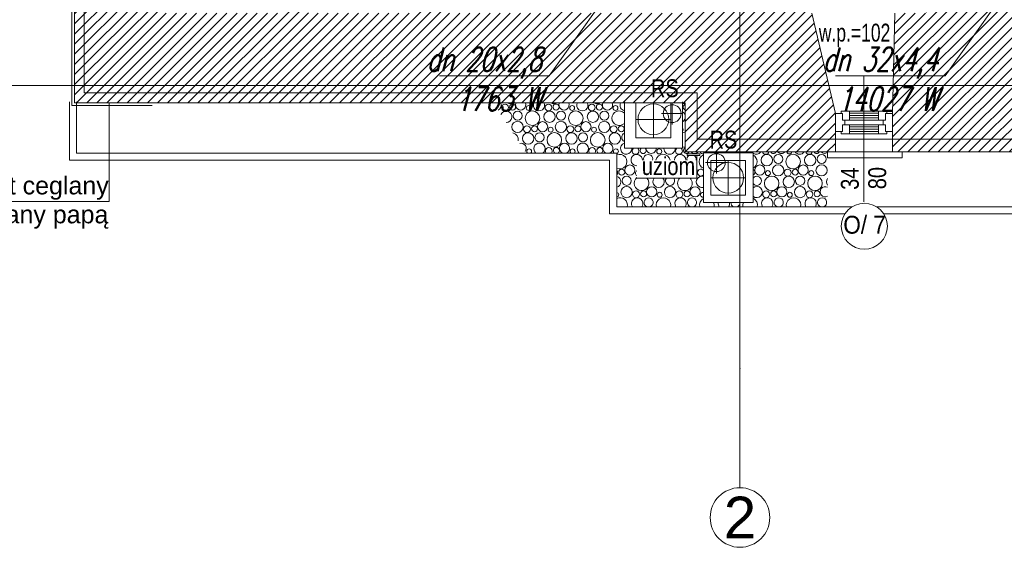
# Model space of a CAD drawing. Header units: millimetres. Extents: x -573548 to 674770, y -210017 to -47794.
# Tile 69 of 234: x 81286 to 89544, y -108895 to -104469. Entities that reach past the tile are written whole.
import ezdxf
from ezdxf import colors
from ezdxf.entities.mleader import LeaderData, LeaderLine
from ezdxf.enums import TextEntityAlignment as Align
from ezdxf.math import Vec2, Vec3

# ---------------------------------------------------------------- set-up
doc = ezdxf.new("R2010")
doc.units = ezdxf.units.MM
for name, color, linetype, lineweight in [('A.02 RZUT PIWNICY_is$0$detalokna_Nr_pióra__2', 8, 'Continuous', 9), ('A.02 RZUT PIWNICY_is$0$detalokna_Nr_pióra__8', 8, 'Continuous', 9), ('A.02 RZUT PIWNICY_is$0$HATCH_Nr_pióra__18', 8, 'Continuous', 9), ('A.02 RZUT PIWNICY_is$0$Nowe_A-OKNA-OPIS_Nr_pióra__59', 8, 'Continuous', 9), ('A.02 RZUT PIWNICY_is$0$Nowe_A_okno_Nr_pióra__59', 8, 'Continuous', 9), ('A.02 RZUT PIWNICY_is$0$OBRYS PARTERU#1_Nr_pióra__1', 8, 'Continuous', 9), ('A.02 RZUT PIWNICY_is$0$opaska_Nr_pióra__1', 8, 'Continuous', 9), ('A.02 RZUT PIWNICY_is$0$opisy inne_Nr_pióra__1', 8, 'Continuous', 9), ('A.02 RZUT PIWNICY_is$0$opisy inne_Nr_pióra__10', 8, 'Continuous', 9), ('A.02 RZUT PIWNICY_is$0$OSIE_Nr_pióra__1', 8, 'Continuous', 9), ('A.02 RZUT PIWNICY_is$0$PARAPET_Nr_pióra__7', 8, 'Continuous', 9), ('A.02 RZUT PIWNICY_is$0$RURY SPUSTOWE_Nr_pióra__3', 8, 'Continuous', 9), ('A.02 RZUT PIWNICY_is$0$Structural - Bearing_Nr_pióra__21', 8, 'Continuous', 9), ('A.02 RZUT PIWNICY_is$0$Structural - Grid', 8, 'Continuous', 9), ('A.02 RZUT PIWNICY_is$0$Structural - Grid_Nr_pióra__17', 8, 'Continuous', 9), ('A.02 RZUT PIWNICY_is$0$UZOIM#3_Nr_pióra__2', 8, 'Continuous', 9), ('GB - OPISY', 7, 'Continuous', 13)]:
    doc.layers.add(name, color=color, linetype=linetype, lineweight=lineweight)
doc.styles.add('A.02 RZUT PIWNICY_is$0$STYL_AUTOMATYCZNY_1', font='arial.ttf')
doc.styles.add('A.02 RZUT PIWNICY_is$0$STYL_AUTOMATYCZNY_4', font='arial.ttf', dxfattribs={"width": 0.8})
doc.styles.add('A.02 RZUT PIWNICY_is$0$STYL_AUTOMATYCZNY_5', font='arial.ttf', dxfattribs={"width": 0.7})
doc.styles.add('A.02 RZUT PIWNICY_is$0$STYL_AUTOMATYCZNY_6', font='arial.ttf', dxfattribs={"width": 0.9})
doc.styles.add('JOLA_S', font='romans.shx', dxfattribs={"width": 0.7, "oblique": 15})
pattern_1 = [(45, (0, 0), (-42.426407, 42.426407), [])]

# ---------------------------------------------------------------- blocks, each defined once
blk = doc.blocks.new('*X48598')
at = {"layer": 'A.02 RZUT PIWNICY_is$0$HATCH_Nr_pióra__18'}
for centre, radius in [((85926.9, -105205.8), 28.6), ((85990.7, -105202.2), 25.1), ((86125.5, -105209.9), 20.7), ((86290.6, -105205.8), 28.6), ((86354.4, -105202.2), 25.1), ((86489.2, -105209.9), 20.7), ((86654.3, -105205.8), 28.6), ((86718.1, -105202.2), 25.1), ((86852.9, -105209.9), 20.7), ((86032.6, -105274.3), 38.4), ((86156.7, -105295.6), 61.2), ((86300.3, -105283.1), 47.7), ((86396.3, -105274.3), 38.4), ((86520.4, -105295.6), 61.2), ((86664, -105283.1), 47.7), ((86760, -105274.3), 38.4), ((86031.6, -105368.7), 47.3), ((86110.6, -105387.8), 28.6), ((86174.4, -105384.2), 25.1), ((86241.8, -105366.5), 42.6), ((86395.3, -105368.7), 47.3), ((86474.3, -105387.8), 28.6), ((86538.1, -105384.2), 25.1), ((86605.5, -105366.5), 42.6), ((86759, -105368.7), 47.3), ((86838, -105387.8), 28.6), ((86901.9, -105384.2), 25.1), ((86120.3, -105465.1), 47.7), ((86216.3, -105456.3), 38.4), ((86340.4, -105477.6), 61.2), ((86309.2, -105391.9), 20.7), ((86484, -105465.1), 47.7), ((86580, -105456.3), 38.4), ((86704.1, -105477.6), 61.2), ((86672.9, -105391.9), 20.7), ((86847.7, -105465.1), 47.7), ((87220.3, -105573.9), 20.7), ((88122.5, -105647.1), 47.7), ((88218.6, -105638.3), 38.4), ((88342.7, -105659.6), 61.2), ((88486.2, -105647.1), 47.7), ((88582.3, -105638.3), 38.4), ((86972.9, -105730.5), 42.6), ((88064.1, -105730.5), 42.6), ((88217.5, -105732.7), 47.3), ((88427.8, -105730.5), 42.6), ((88581.2, -105732.7), 47.3), ((86905.6, -105748.2), 25.1), ((88131.4, -105755.9), 20.7), ((88296.6, -105751.8), 28.6), ((88360.4, -105748.2), 25.1), ((88495.1, -105755.9), 20.7), ((86947.4, -105820.3), 38.4), ((88162.7, -105841.6), 61.2), ((88306.2, -105829.1), 47.7), ((88402.3, -105820.3), 38.4), ((88526.4, -105841.6), 61.2), ((86946.4, -105914.7), 47.3), ((87025.4, -105933.8), 28.6), ((87089.3, -105930.2), 25.1), ((87156.6, -105912.5), 42.6), ((87224, -105937.9), 20.7), ((87310.1, -105914.7), 47.3), ((87389.1, -105933.8), 28.6), ((87453, -105930.2), 25.1), ((87520.3, -105912.5), 42.6), ((88116.6, -105933.8), 28.6), ((88180.4, -105930.2), 25.1), ((88247.8, -105912.5), 42.6), ((88315.1, -105937.9), 20.7), ((88401.2, -105914.7), 47.3), ((88480.3, -105933.8), 28.6), ((88544.1, -105930.2), 25.1)]:
    blk.add_circle(centre, radius, dxfattribs=at)
for centre, radius, start, end in [((85847.9, -105186.7), 47.3, 296.36828, 24.00884), ((85973, -105113.6), 61.2, 241.58468, 298.41532), ((86058.1, -105184.5), 42.6, 156.33267, 23.66733), ((86211.6, -105186.7), 47.3, 155.99116, 24.00884), ((86336.7, -105113.6), 61.2, 241.58468, 298.41532), ((86421.8, -105184.5), 42.6, 156.33267, 23.66733), ((86575.3, -105186.7), 47.3, 155.99116, 24.00884), ((86700.4, -105113.6), 61.2, 241.58468, 298.41532), ((86785.5, -105184.5), 42.6, 156.33267, 23.66733), ((86939, -105186.7), 47.3, 155.99116, 256.28851), ((87427.8, -105113.6), 61.2, 257.03628, 279.14246), ((87445.6, -105202.2), 25.1, 108.61501, 251.38499), ((85936.6, -105283.1), 47.7, 269.06937, 157.57709), ((86884.1, -105295.6), 61.2, 44.50216, 315.49784), ((87391.4, -105283.1), 47.7, 14.62034, 61.58231), ((86969.2, -105366.5), 42.6, 166.90282, 193.09718), ((87391.4, -105283.1), 47.7, 298.41769, 345.37966), ((85976.7, -105477.6), 61.2, 352.65671, 73.98975), ((86943.7, -105456.3), 38.4, 114.55719, 245.44281), ((87400.3, -105391.9), 20.7, 311.83765, 48.16235), ((87431.5, -105477.6), 61.2, 84.35755, 106.55308), ((86061.8, -105548.5), 42.6, 322.93227, 103.71419), ((86215.3, -105550.7), 47.3, 308.26607, 231.73393), ((86425.5, -105548.5), 42.6, 292.50151, 247.49849), ((86579, -105550.7), 47.3, 308.26607, 231.73393), ((86789.2, -105548.5), 42.6, 292.50151, 247.49849), ((86942.7, -105550.7), 47.3, 108.38516, 3.1191), ((86129.2, -105573.9), 20.7, 317.79185, 222.20815), ((86294.3, -105569.8), 28.6, 320.88386, 219.11614), ((86358.1, -105566.2), 25.1, 300.59892, 239.40108), ((86492.9, -105573.9), 20.7, 317.79185, 222.20815), ((86658, -105569.8), 28.6, 320.88386, 219.11614), ((86721.9, -105566.2), 25.1, 300.59892, 239.40108), ((86856.6, -105573.9), 20.7, 291.26605, 222.20815), ((86887.8, -105659.6), 61.2, 247.18874, 112.81128), ((87031.4, -105647.1), 47.7, 0.58964, 272.29353), ((87021.7, -105569.8), 28.6, 130.67436, 49.32564), ((87085.6, -105566.2), 25.1, 133.67095, 46.32905), ((87127.4, -105638.3), 38.4, 347.46067, 192.53933), ((87152.9, -105548.5), 42.6, 179.45269, 0.54731), ((87251.5, -105659.6), 61.2, 12.21211, 167.78789), ((87306.4, -105550.7), 47.3, 176.8809, 3.1191), ((87395.1, -105647.1), 47.7, 0.58964, 179.41036), ((87385.4, -105569.8), 28.6, 130.67436, 49.32564), ((87431.5, -105477.6), 61.2, 253.44692, 275.64245), ((87449.3, -105566.2), 25.1, 117.84468, 331.39656), ((87491.1, -105638.3), 38.4, 128.37524, 192.53933), ((87516.6, -105548.5), 42.6, 224.33693, 315.62817), ((87491.1, -105638.3), 38.4, 347.46067, 51.62476), ((87615.2, -105659.6), 61.2, 114.01049, 245.98951), ((87584, -105573.9), 20.7, 192.11867, 287.80852), ((87584, -105573.9), 20.7, 321.95897, 347.84643), ((87670.1, -105550.7), 47.3, 215.7121, 229.53859), ((87670.1, -105550.7), 47.3, 310.46141, 324.253), ((87749.1, -105569.8), 28.6, 197.36883, 216.20541), ((87749.1, -105569.8), 28.6, 323.79459, 342.59627), ((87813, -105566.2), 25.1, 208.8572, 234.57771), ((87813, -105566.2), 25.1, 305.42229, 331.1079), ((87880.3, -105548.5), 42.6, 224.5459, 243.74738), ((87880.3, -105548.5), 42.6, 296.25262, 315.4192), ((87947.7, -105573.9), 20.7, 192.43283, 218.04103), ((87947.7, -105573.9), 20.7, 321.95897, 347.53227), ((88033.8, -105550.7), 47.3, 215.87753, 229.53859), ((88033.8, -105550.7), 47.3, 235.28443, 324.08757), ((87979, -105659.6), 61.2, 297.14672, 62.85328), ((88112.9, -105569.8), 28.6, 197.60161, 342.36349), ((88176.7, -105566.2), 25.1, 209.14666, 330.81844), ((88244.1, -105548.5), 42.6, 224.75563, 315.20947), ((88311.4, -105573.9), 20.7, 192.74737, 347.21773), ((88397.5, -105550.7), 47.3, 216.04331, 323.92179), ((88476.6, -105569.8), 28.6, 197.83469, 342.13041), ((88540.4, -105566.2), 25.1, 209.43694, 330.52816), ((88607.8, -105548.5), 42.6, 224.96611, 302.56033), ((86841.7, -105751.8), 28.6, 321.47408, 38.52594), ((87040.3, -105755.9), 20.7, 109.79565, 250.20435), ((87490.1, -105732.7), 47.3, 343.44131, 16.55869), ((87569.1, -105751.8), 28.6, 42.16622, 317.83378), ((87996.7, -105748.2), 25.1, 294.00346, 65.99654), ((86851.4, -105829.1), 47.7, 285.44312, 74.5569), ((87071.5, -105841.6), 61.2, 128.65305, 44.86497), ((87215.1, -105829.1), 47.7, 139.90664, 40.09336), ((87311.1, -105820.3), 38.4, 145.17069, 34.82931), ((87435.2, -105841.6), 61.2, 135.13503, 44.86497), ((87578.8, -105829.1), 47.7, 76.01688, 283.98312), ((88038.6, -105820.3), 38.4, 214.34229, 145.65771), ((88669.9, -105829.1), 47.7, 145.4002, 214.5998), ((86860.3, -105937.9), 20.7, 280.56696, 79.43306), ((87587.7, -105937.9), 20.7, 82.73147, 277.26853), ((88037.5, -105914.7), 47.3, 229.61856, 130.38144), ((88611.5, -105912.5), 42.6, 63.18862, 296.78438), ((86891.5, -106023.6), 61.2, 346.27437, 116.63246), ((87035.1, -106011.1), 47.7, 325.55736, 214.44264), ((87131.1, -106002.3), 38.4, 291.03327, 248.96673), ((87255.2, -106023.6), 61.2, 346.27437, 193.72563), ((87398.8, -106011.1), 47.7, 325.55736, 214.44264), ((87494.8, -106002.3), 38.4, 291.03327, 248.96673), ((87619, -106023.6), 61.2, 117.87041, 193.72563), ((87619, -106023.6), 61.2, 346.27437, 19.42923), ((87762.5, -106011.1), 47.7, 170.46261, 214.44264), ((87762.5, -106011.1), 47.7, 325.55736, 9.53739), ((87858.6, -106002.3), 38.4, 181.36519, 248.96673), ((87858.6, -106002.3), 38.4, 291.03327, 358.63481), ((87982.7, -106023.6), 61.2, 160.57077, 193.72563), ((87982.7, -106023.6), 61.2, 346.27437, 66.69028), ((88126.2, -106011.1), 47.7, 325.55736, 214.44264), ((88222.3, -106002.3), 38.4, 291.03327, 248.96673), ((88346.4, -106023.6), 61.2, 346.27437, 193.72563), ((88489.9, -106011.1), 47.7, 325.55736, 214.44264), ((88586, -106002.3), 38.4, 291.03327, 248.96673)]:
    blk.add_arc(centre, radius, start, end, dxfattribs=at)
blk = doc.blocks.new('A.02 RZUT PIWNICY_is$0$Wypełnienie_2_1')
at = {"layer": 'A.02 RZUT PIWNICY_is$0$HATCH_Nr_pióra__18'}
blk.add_blockref('*X48598', (0, 0), dxfattribs=at)
blk = doc.blocks.new('A.02 RZUT PIWNICY_is$0$Standardowy znacznik osi_2')
at = {"layer": 'A.02 RZUT PIWNICY_is$0$Structural - Grid_Nr_pióra__17'}
for q in [(0, 0), (17853.1, 0)]:
    blk.add_line((1000, 0), q, dxfattribs=at)
blk.add_circle((-250, 0), 250, dxfattribs=at)
blk.add_point((1000, 0), dxfattribs=at)
blk.add_point((1000, 0), dxfattribs=at)
at = {"layer": 'A.02 RZUT PIWNICY_is$0$Structural - Grid_Nr_pióra__17', "style": 'A.02 RZUT PIWNICY_is$0$STYL_AUTOMATYCZNY_1'}
for tag, p in [('AC_MarkerText_1_0', (5, -80)), ('AC_MarkerText_1_1', (19358.1, -80))]:
    blk.add_attdef(tag, text='', height=350, rotation=270, dxfattribs=at).set_placement(p, align=Align.TOP_CENTER)
blk = doc.blocks.new('A.02 RZUT PIWNICY_is$0$Standardowy znacznik osi_3')
at = {"layer": 'A.02 RZUT PIWNICY_is$0$Structural - Grid_Nr_pióra__17'}
blk.add_line((2962.2, 0), (40906.6, 0), dxfattribs=at)
at = {"layer": 'A.02 RZUT PIWNICY_is$0$Structural - Grid_Nr_pióra__17', "style": 'A.02 RZUT PIWNICY_is$0$STYL_AUTOMATYCZNY_1'}
for tag, p in [('AC_MarkerText_1_0', (-250, -335)), ('AC_MarkerText_1_1', (44118.7, -335))]:
    blk.add_attdef(tag, text='', height=350, rotation=180, dxfattribs=at).set_placement(p, align=Align.TOP_CENTER)
blk = doc.blocks.new('A.02 RZUT PIWNICY_is')
at = {"layer": 'A.02 RZUT PIWNICY_is$0$HATCH_Nr_pióra__18'}
h = blk.add_hatch(dxfattribs=at)
h.set_pattern_fill('Common_Brick_0001', color=256, style=0, pattern_type=2)
h.set_pattern_definition(pattern_1)
h.paths.add_polyline_path([(89197.1, -104413.1), (89177.3, -105255.8), (89177.3, -105405.8), (89177.3, -105471.8), (89177.3, -105578.2), (90487.3, -105578.2), (90487.3, -105471.9), (90487.3, -105255.8), (90407.3, -104600.2), (90407.3, -104100.2), (90407.3, -103900.2), (90407.3, -101528.1), (90407.3, -100928.1), (90560.7, -100928.1), (90560.7, -100745.8), (91953, -100745.8), (92047.3, -100080.1), (92076.9, -100080.1), (92076.9, -99980.1), (90247.3, -99978.1), (90247.3, -99878.1), (89347.3, -99908.1), (89347.3, -100028.1), (89257.3, -100028.1), (89257.3, -100933.1), (89547.3, -100933.1), (89525.3, -101528.1), (89508, -101998.7), (89956.3, -101998.7), (89956.3, -102598.7), (89485.9, -102598.7), (89477.3, -102833.1), (89397.3, -102833.1), (89397.3, -102933.1), (89473.6, -102933.1), (89464.1, -103900.2), (89462.1, -104100.2), (89459, -104413.1), (89459, -104413.2)])
h = blk.add_hatch(dxfattribs=at)
h.set_pattern_fill('Common_Brick_0001', color=256, style=0, pattern_type=2)
h.set_pattern_definition(pattern_1)
h.paths.add_polyline_path([(83067.7, -103608.9), (82317.3, -103497.8), (82317.3, -104248.9), (82317.3, -105167.4), (84022, -105167.4), (87437.6, -105167.4), (87437.6, -105578.2), (88697.3, -105578.6), (88697.3, -105471.8), (88697.3, -105405.8), (88697.3, -105255.8), (88498.5, -104413.2), (88498.5, -104161.5), (88017.3, -104161.5), (88017.3, -104142.1), (88017.3, -104021.5), (88297.3, -104021.5), (88297.3, -103922.3), (88295.4, -103921.9), (88295.5, -103900.2), (88297.3, -103587.6), (88297.3, -103218.2), (88297.3, -102933.1), (88597.3, -102933.1), (88597.3, -102833.1), (88297.3, -102833.1), (88297.3, -102598.7), (88168.2, -102598.7), (88168.2, -101998.7), (88297.3, -101998.7), (88297.3, -101528.1), (88297.3, -100933.1), (88367.3, -100933.1), (88367.3, -100833.1), (88367.3, -100035.4), (88287.3, -100035.4), (88287.3, -99926.6), (87457.3, -99931.6), (87457.3, -100533.1), (87217.3, -100533.1), (87217.3, -100633.1), (87317.7, -100633.1), (87347.7, -101303.1), (87477.7, -101303.1), (87477.7, -101528.1), (87477.7, -103900.2), (87477.7, -104142.1), (87477.7, -104262), (87477.7, -104415.3), (86557.7, -104415.3), (86557.7, -104402.9), (86347.7, -104402.9), (86347.7, -104415.3), (85407.7, -104415.3), (85407.7, -104402.9), (85197.7, -104402.9), (85197.7, -104415.3), (84277.7, -104415.3), (84277.7, -104402.9), (84067.7, -104402.9), (84067.7, -104415.3), (83067.7, -104415.3), (83067.7, -104273.6)])
at = {"layer": 'A.02 RZUT PIWNICY_is$0$detalokna_Nr_pióra__2'}
blk.add_lwpolyline([(88630.7, -105578.2), (88630.7, -105628.2), (89256.2, -105628.2), (89256.2, -105578.2)], dxfattribs=at)
at = {"layer": 'A.02 RZUT PIWNICY_is$0$detalokna_Nr_pióra__8'}
blk.add_line((88697.3, -105578.2), (89177.3, -105578.2), dxfattribs=at)
at = {"layer": 'A.02 RZUT PIWNICY_is$0$Nowe_A-OKNA-OPIS_Nr_pióra__59'}
blk.add_line((88937.3, -104938.4), (88937.3, -105997.2), dxfattribs=at)
blk.add_circle((88940.2, -106201.5), 193, dxfattribs=at)
at = {"layer": 'A.02 RZUT PIWNICY_is$0$Nowe_A_okno_Nr_pióra__59'}
for points in [[(88697.3, -105405.8), (88697.3, -105255.8), (88757.3, -105255.8), (88757.3, -105310.8), (88777.2, -105310.8), (88777.2, -105350.8), (88757.3, -105350.8), (88757.3, -105405.8)], [(88815.4, -105235.8), (88815.4, -105310.8), (88757.3, -105310.8), (88757.3, -105255.8), (88745.5, -105255.8), (88745.5, -105235.8)], [(89059.1, -105235.8), (89059.1, -105310.8), (89117.3, -105310.8), (89117.3, -105255.8), (89129.1, -105255.8), (89129.1, -105235.8)], [(89177.3, -105405.8), (89177.3, -105255.8), (89117.3, -105255.8), (89117.3, -105310.8), (89097.3, -105310.8), (89097.3, -105350.8), (89117.3, -105350.8), (89117.3, -105405.8)], [(88815.4, -105425.8), (88815.4, -105350.8), (88757.3, -105350.8), (88757.3, -105405.8), (88745.5, -105405.8), (88745.5, -105425.8)], [(89059.1, -105425.8), (89059.1, -105350.8), (89117.3, -105350.8), (89117.3, -105405.8), (89129.1, -105405.8), (89129.1, -105425.8)]]:
    blk.add_lwpolyline(points, close=True, dxfattribs=at)
for points in [[(89059.1, -105235.8), (88815.4, -105235.8)], [(88815.4, -105253.3), (89059.1, -105253.3)], [(88815.4, -105273.3), (89059.1, -105273.3)], [(88815.4, -105293.3), (89059.1, -105293.3)], [(88815.4, -105310.8), (89059.1, -105310.8)], [(88815.4, -105350.8), (89059.1, -105350.8)], [(88815.4, -105368.3), (89059.1, -105368.3)], [(88815.4, -105388.3), (89059.1, -105388.3)], [(88815.4, -105408.3), (89059.1, -105408.3)], [(89059.1, -105425.8), (88815.4, -105425.8)]]:
    blk.add_lwpolyline(points, dxfattribs=at)
at = {"layer": 'A.02 RZUT PIWNICY_is$0$OBRYS PARTERU#1_Nr_pióra__1'}
blk.add_lwpolyline([(87547.3, -93022.2), (87547.3, -93622.2), (80856, -93622.2), (80856, -97482.2), (80306.7, -97482.2), (80306.7, -101132.2), (82397.3, -101132.2), (82397.3, -105082.2), (87537.3, -105082.2), (87537.3, -105471.8), (106939.7, -105472.5), (118516.4, -105372.5), (118516.4, -93022.2)], close=True, dxfattribs=at)
at = {"layer": 'A.02 RZUT PIWNICY_is$0$opaska_Nr_pióra__1'}
for points in [[(82274.1, -105157.8), (82274.1, -105647.8), (86804.1, -105647.8), (86804.1, -106098.1), (88777.3, -106098.1)], [(82334.1, -105157.8), (82334.1, -105587.8), (86864.1, -105587.8), (86864.1, -106038.1), (88837.6, -106038.1)], [(86927.8, -105157.8), (86927.8, -105548.1), (87414.1, -105548.1), (87414.1, -105157.8)], [(89042.8, -106038.1), (90848.9, -106038.1)], [(89103.1, -106098.1), (90828.1, -106098.1)]]:
    blk.add_lwpolyline(points, dxfattribs=at)
for points in [[(87316.8, -105167.4), (87025, -105167.4), (87025, -105459.2), (87316.8, -105459.2)], [(88006.9, -105586.7), (87590.3, -105586.7), (87590.3, -106003.2), (88006.9, -106003.2)], [(87944.5, -105649), (87652.7, -105649), (87652.7, -105940.8), (87944.5, -105940.8)]]:
    blk.add_lwpolyline(points, close=True, dxfattribs=at)
for centre in [(87170.9, -105304.9), (87798.6, -105794.9)]:
    blk.add_circle(centre, 128.9, dxfattribs=at)
at = {"layer": 'A.02 RZUT PIWNICY_is$0$opisy inne_Nr_pióra__1'}
blk.add_lwpolyline([(81639.2, -105994), (82607, -105994), (82607, -105632.2), (82607, -105167.4)], dxfattribs=at)
at = {"layer": 'A.02 RZUT PIWNICY_is$0$opisy inne_Nr_pióra__10'}
for p, q in [((82295.1, -105189.6), (82295.1, -104297.7)), ((82966.5, -105189.6), (82295.1, -105189.6))]:
    blk.add_line(p, q, dxfattribs=at)
at = {"layer": 'A.02 RZUT PIWNICY_is$0$OSIE_Nr_pióra__1'}
for p, q in [((87170.9, -105167.4), (87170.9, -105459.2)), ((87328.5, -105346.9), (87328.5, -105166.9)), ((87238.5, -105256.9), (87418.5, -105256.9)), ((87316.8, -105304.9), (87025, -105304.9)), ((87699, -105758.2), (87699, -105578.2)), ((87609, -105668.2), (87789, -105668.2)), ((87798.6, -105649), (87798.6, -105940.8)), ((87944.5, -105794.9), (87652.7, -105794.9))]:
    blk.add_line(p, q, dxfattribs=at)
at = {"layer": 'A.02 RZUT PIWNICY_is$0$RURY SPUSTOWE_Nr_pióra__3'}
for centre in [(87328.5, -105256.9), (87699, -105668.2)]:
    blk.add_circle(centre, 75, dxfattribs=at)
at = {"layer": 'A.02 RZUT PIWNICY_is$0$Structural - Bearing_Nr_pióra__21'}
for p, q in [((82317.3, -103497.8), (82317.3, -105167.4)), ((88697.3, -105255.8), (88498.5, -104413.2)), ((89177.3, -105255.8), (89197.1, -104413.1)), ((82317.3, -105167.4), (87437.6, -105167.4)), ((87437.6, -105167.4), (87437.6, -105578.2)), ((88697.3, -105255.8), (88697.3, -105578.6)), ((89177.3, -105255.8), (89177.3, -105578.2)), ((87437.6, -105578.2), (88697.3, -105578.6)), ((89177.3, -105578.2), (90487.3, -105578.2))]:
    blk.add_line(p, q, dxfattribs=at)
at = {"layer": 'A.02 RZUT PIWNICY_is$0$UZOIM#3_Nr_pióra__2'}
blk.add_lwpolyline([(87033.3, -105798.4), (87535.5, -105798.4), (87535.5, -105608.2)], dxfattribs=at)
blk.add_lwpolyline([(87453.8, -105594.5), (87559.2, -105594.5), (87559.2, -105608.2), (87453.8, -105608.2)], close=True, dxfattribs=at)
at = {"layer": 'A.02 RZUT PIWNICY_is$0$HATCH_Nr_pióra__18'}
blk.add_blockref('A.02 RZUT PIWNICY_is$0$Wypełnienie_2_1', (0, 0), dxfattribs=at)
at = {"layer": 'A.02 RZUT PIWNICY_is$0$Structural - Grid'}
ref = blk.add_blockref('A.02 RZUT PIWNICY_is$0$Standardowy znacznik osi_2', (87897.3, -108395.1), dxfattribs=dict(at, zscale=1000, rotation=90))
ref.add_attrib('AC_MarkerText_1', '2', dxfattribs={"layer": 'A.02 RZUT PIWNICY_is$0$Structural - Grid_Nr_pióra__17', "color": 20, "lineweight": 15, "true_color": 0xf73328, "height": 350, "rotation": 360, "style": 'A.02 RZUT PIWNICY_is$0$STYL_AUTOMATYCZNY_1'}).set_placement((87897.3, -108470.1), align=Align.TOP_CENTER)
at = {"layer": 'A.02 RZUT PIWNICY_is$0$Structural - Grid', "zscale": 1000, "rotation": 180}
blk.add_blockref('A.02 RZUT PIWNICY_is$0$Standardowy znacznik osi_3', (121686.6, -105021.8), dxfattribs=at)
at = {"layer": 'A.02 RZUT PIWNICY_is$0$Nowe_A-OKNA-OPIS_Nr_pióra__59', "char_height": 150, "attachment_point": 5, "rotation": 90, "style": 'A.02 RZUT PIWNICY_is$0$STYL_AUTOMATYCZNY_4'}
for s, insert in [('\\A1;{\\pqc;\\fArial|b0|i0|c238|p0;\\W0.800000;34}', (88819.5, -105802.7)), ('\\A1;{\\pqc;\\fArial|b0|i0|c238|p0;\\W0.800000;80}', (89049.3, -105797.8))]:
    blk.add_mtext(s, dxfattribs=dict(at, insert=insert))
at = {"layer": 'A.02 RZUT PIWNICY_is$0$Nowe_A-OKNA-OPIS_Nr_pióra__59', "insert": (88942.1, -106190), "char_height": 150, "attachment_point": 5, "style": 'A.02 RZUT PIWNICY_is$0$STYL_AUTOMATYCZNY_6'}
blk.add_mtext('\\A1;{\\pqc;\\fArial|b0|i0|c238|p0;\\W0.900000;O/ 7}', dxfattribs=at)
at = {"layer": 'A.02 RZUT PIWNICY_is$0$opisy inne_Nr_pióra__1', "char_height": 150, "attachment_point": 5}
for s, insert, style in [('\\A1;{\\pqc;\\fArial|b0|i0|c238|p0;\\W0.800000;RS}', (87267.2, -105045.1), 'A.02 RZUT PIWNICY_is$0$STYL_AUTOMATYCZNY_4'), ('\\A1;{\\pqc;\\fArial|b0|i0|c238|p0;\\W0.800000;RS}', (87758.3, -105475.9), 'A.02 RZUT PIWNICY_is$0$STYL_AUTOMATYCZNY_4'), ('\\A1;{\\pqc;\\fArial|b0|i0|c238|p0;\\W1.000000;fundament\\fArial|b0|i0|c238|p0;\\W1.000000; \\fArial|b0|i0|c238|p0;\\W1.000000;ceglany}', (81718.1, -105882.1), 'A.02 RZUT PIWNICY_is$0$STYL_AUTOMATYCZNY_1'), ('\\A1;{\\pqc;\\fArial|b0|i0|c238|p0;\\W1.000000;izolowany papą}', (81878.2, -106124.9), 'A.02 RZUT PIWNICY_is$0$STYL_AUTOMATYCZNY_1')]:
    blk.add_mtext(s, dxfattribs=dict(at, insert=insert, style=style))
at = {"layer": 'A.02 RZUT PIWNICY_is$0$PARAPET_Nr_pióra__7', "insert": (88858.2, -104600.2), "char_height": 150, "attachment_point": 5, "style": 'A.02 RZUT PIWNICY_is$0$STYL_AUTOMATYCZNY_5'}
blk.add_mtext('\\A1;{\\pqc;\\fArial|b0|i0|c238|p0;\\W0.700000;w.p.=102}', dxfattribs=at)
at = {"layer": 'A.02 RZUT PIWNICY_is$0$UZOIM#3_Nr_pióra__2', "insert": (87297.7, -105698.1), "char_height": 150, "attachment_point": 5, "style": 'A.02 RZUT PIWNICY_is$0$STYL_AUTOMATYCZNY_4'}
blk.add_mtext('\\A1;{\\pqc;\\fArial|b0|i0|c238|p0;\\W0.800000;uziom}', dxfattribs=at)

msp = doc.modelspace()

# ---------------------------------------------------------------- block references
at = {"ltscale": 10}
msp.add_blockref('A.02 RZUT PIWNICY_is', (-570.2, 0), dxfattribs=at)

# ---------------------------------------------------------------- leaders
at = {"layer": 'GB - OPISY'}
ml = msp.add_multileader_mtext('Standard', dxfattribs=at)
ml.set_content('dn 20x2,8\\P1763 W', color=256, style='JOLA_S')
ml.set_leader_properties(color=256, linetype='ByLayer', lineweight=-1)
ml.build(insert=Vec2(0, 0))
ml.multileader.update_dxf_attribs({"text_left_attachment_type": 6, "text_right_attachment_type": 6, "dogleg_length": 30, "arrow_head_size": 150})
ctx = ml.context
ctx.base_point, ctx.char_height, ctx.arrow_head_size, ctx.landing_gap_size, ctx.plane_origin, ctx.plane_x_axis = Vec3(84737.2, -104940.9), 200, 150, 30, Vec3(95565.9, -97508.9), Vec3(-1, 0)
ctx.left_attachment, ctx.right_attachment, ctx.text_align_type, ctx.attachment_type = 6, 6, 2, 2
notes = []
notes.append((ctx, [(0, (1, 1, 0), (85726.5, -104940.9), (-1, 0), 30, [(0, [(86206.6, -104263.1)], 256, [])])]))
ctx.mtext.insert, ctx.mtext.alignment, ctx.mtext.flow_direction = Vec3(85666.5, -104700.9), 3, 5
ml = msp.add_multileader_mtext('Standard', dxfattribs=at)
ml.set_content('dn 32x4,4\\P14027 W', color=256, style='JOLA_S')
ml.set_leader_properties(color=256, linetype='ByLayer', lineweight=-1)
ml.build(insert=Vec2(0, 0))
ml.multileader.update_dxf_attribs({"text_left_attachment_type": 6, "text_right_attachment_type": 6, "dogleg_length": 30, "arrow_head_size": 150})
ctx = ml.context
ctx.base_point, ctx.char_height, ctx.arrow_head_size, ctx.landing_gap_size, ctx.plane_origin, ctx.plane_x_axis = Vec3(88058.2, -104940.9), 200, 150, 30, Vec3(98886.9, -97508.9), Vec3(-1, 0)
ctx.left_attachment, ctx.right_attachment, ctx.text_align_type, ctx.attachment_type = 6, 6, 2, 2
notes.append((ctx, [(0, (1, 1, 0), (89047.5, -104940.9), (-1, 0), 30, [(0, [(89527.7, -104263.1)], 256, [])])]))
ctx.mtext.insert, ctx.mtext.alignment, ctx.mtext.flow_direction = Vec3(88987.5, -104700.9), 3, 5
for ctx, leaders in notes:
    for number, flags, end, landing, length, lines in leaders:
        leader = LeaderData()
        leader.index, (leader.has_last_leader_line, leader.has_dogleg_vector, leader.attachment_direction) = number, flags
        leader.last_leader_point, leader.dogleg_vector, leader.dogleg_length = Vec3(end), Vec3(landing), length
        for number, points, colour, breaks in lines:
            line = LeaderLine()
            line.index, line.vertices, line.color, line.breaks = number, Vec3.list(points), colors.encode_raw_color(colour), breaks
            leader.lines.append(line)
        ctx.leaders.append(leader)

doc.saveas('drawing.dxf')
